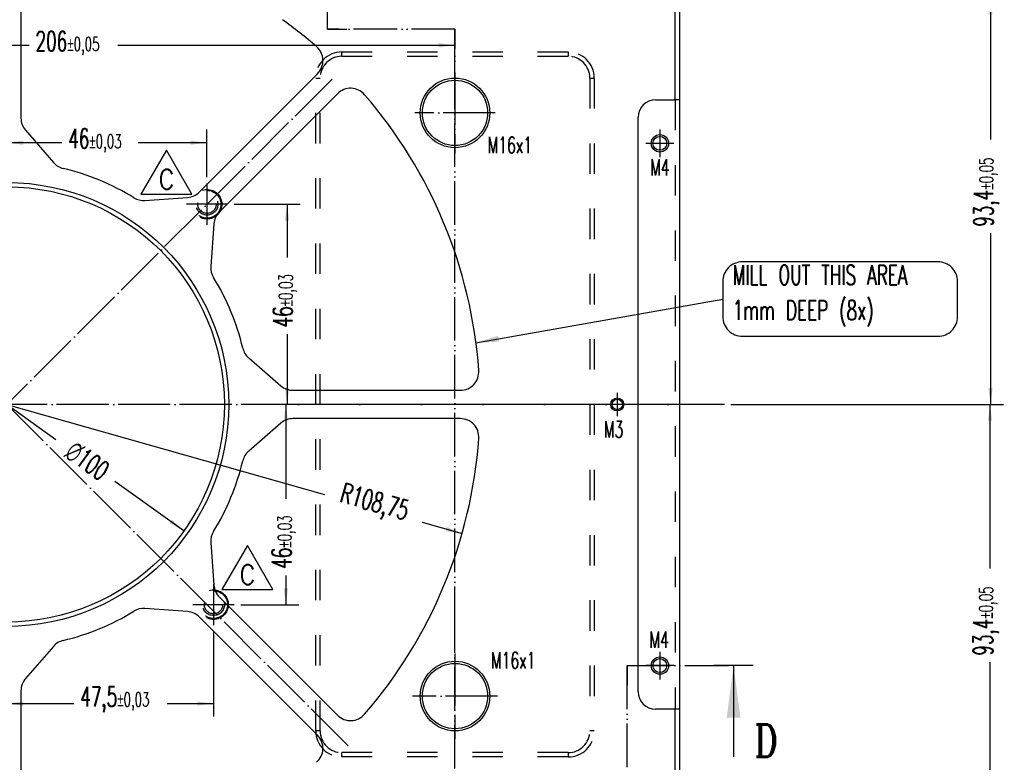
# Model space of a CAD drawing. Header units: inches. Extents: x -429 to 435, y -270 to 288.
# Tile 7 of 17: x -132 to 19, y -16 to 98. Entities that reach past the tile are written whole.
import ezdxf

# ---------------------------------------------------------------- set-up
doc = ezdxf.new("R2010")
doc.units = ezdxf.units.IN
for name, pattern in [('DASHED', [15, 7, -8]), ('DOT_CENTER', [14, 12, -1, 0, -1]), ('PHANTOM', [13, 10, -1, 0, -1, 0, -1])]:
    doc.linetypes.add(name, pattern=pattern)
doc.layers.add('1', color=7, linetype='Continuous')
doc.styles.add('CONVERTER_11', font='txt.shx', dxfattribs={"width": 0.9})
doc.styles.add('CONVERTER_12', font='complex.shx', dxfattribs={"width": 0.76})
doc.styles.add('CONVERTER_13', font='txt.shx', dxfattribs={"width": 0.63})
doc.dimstyles.new('ME10_DIM_100', dxfattribs={"dimtxt": 4.5, "dimasz": 3.75, "dimexe": 3, "dimexo": 1.5, "dimgap": 1.5, "dimtad": 0, "dimdsep": 46, "dimtxsty": 'CONVERTER_13', "dimsah": 1, "dimcen": 0.09, "dimclrd": 3, "dimclre": 3, "dimclrt": 3, "dimadec": 0, "dimazin": 0, "dimtol": 1, "dimtp": 0.05, "dimtm": 0.05, "dimtfac": 0.7, "dimtdec": 0, "dimtix": 1, "dimtmove": 0, "dimatfit": 3, "dimfxl": 1, "dimtolj": 1, "dimtzin": 0, "dimarcsym": 0})
doc.dimstyles.new('ME10_DIM_63', dxfattribs={"dimtxt": 4.5, "dimasz": 3.75, "dimexe": 3, "dimexo": 1.5, "dimgap": 1.5, "dimtad": 0, "dimdsep": 46, "dimtxsty": 'CONVERTER_13', "dimsah": 1, "dimcen": 0.09, "dimclrd": 3, "dimclre": 3, "dimclrt": 3, "dimadec": 0, "dimazin": 0, "dimtol": 1, "dimtp": 0.03, "dimtm": 0.03, "dimtfac": 0.7, "dimtdec": 0, "dimtix": 1, "dimtmove": 0, "dimatfit": 3, "dimfxl": 1, "dimtolj": 1, "dimtzin": 0, "dimarcsym": 0})
doc.dimstyles.new('ME10_DIM_68', dxfattribs={"dimtxt": 4.5, "dimasz": 3.75, "dimexe": 3, "dimexo": 1.5, "dimgap": 1.5, "dimtad": 0, "dimdsep": 46, "dimtxsty": 'CONVERTER_13', "dimsah": 1, "dimcen": 0.09, "dimclrd": 3, "dimclre": 3, "dimclrt": 3, "dimadec": 0, "dimazin": 0, "dimtol": 1, "dimtp": 0.03, "dimtm": 0.03, "dimtfac": 0.7, "dimtdec": 0, "dimtix": 1, "dimtmove": 0, "dimatfit": 3, "dimfxl": 1, "dimtolj": 1, "dimtzin": 0, "dimarcsym": 0})
doc.dimstyles.new('ME10_DIM_69', dxfattribs={"dimtxt": 4.5, "dimasz": 3.75, "dimexe": 3, "dimexo": 1.5, "dimgap": 1.5, "dimtad": 0, "dimdsep": 46, "dimtxsty": 'CONVERTER_13', "dimsah": 1, "dimcen": 0.09, "dimclrd": 3, "dimclre": 3, "dimclrt": 3, "dimadec": 0, "dimazin": 0, "dimtol": 1, "dimtp": 0.03, "dimtm": 0.03, "dimtfac": 0.7, "dimtdec": 0, "dimtix": 1, "dimtmove": 0, "dimatfit": 3, "dimfxl": 1, "dimtolj": 1, "dimtzin": 0, "dimarcsym": 0})
doc.dimstyles.new('ME10_DIM_70', dxfattribs={"dimtxt": 4.5, "dimasz": 3.75, "dimexe": 3, "dimexo": 1.5, "dimgap": 1.5, "dimtad": 0, "dimdsep": 46, "dimtxsty": 'CONVERTER_13', "dimsah": 1, "dimcen": 0.09, "dimclrd": 3, "dimclre": 3, "dimclrt": 3, "dimadec": 0, "dimazin": 0, "dimtol": 1, "dimtp": 0.03, "dimtm": 0.03, "dimtfac": 0.7, "dimtdec": 0, "dimtix": 1, "dimtmove": 0, "dimatfit": 3, "dimfxl": 1, "dimtolj": 1, "dimtzin": 0, "dimarcsym": 0})
doc.dimstyles.new('ME10_DIM_81', dxfattribs={"dimtxt": 4.5, "dimasz": 3.75, "dimexe": 3, "dimexo": 1.5, "dimgap": 1.5, "dimtad": 0, "dimdsep": 46, "dimtxsty": 'CONVERTER_13', "dimsah": 1, "dimcen": 0.09, "dimclrd": 3, "dimclre": 3, "dimclrt": 3, "dimadec": 0, "dimazin": 0, "dimtol": 1, "dimtp": 0.05, "dimtm": 0.05, "dimtfac": 0.7, "dimtdec": 0, "dimtix": 1, "dimtmove": 0, "dimatfit": 3, "dimfxl": 1, "dimtolj": 1, "dimtzin": 0, "dimarcsym": 0})
doc.dimstyles.new('ME10_DIM_99', dxfattribs={"dimtxt": 4.5, "dimasz": 3.75, "dimexe": 3, "dimexo": 1.5, "dimgap": 1.5, "dimtad": 0, "dimdsep": 46, "dimtxsty": 'CONVERTER_13', "dimsah": 1, "dimcen": 0.09, "dimclrd": 3, "dimclre": 3, "dimclrt": 3, "dimadec": 0, "dimazin": 0, "dimtol": 1, "dimtp": 0.05, "dimtm": 0.05, "dimtfac": 0.7, "dimtdec": 0, "dimtix": 1, "dimtmove": 0, "dimatfit": 3, "dimfxl": 1, "dimtolj": 1, "dimtzin": 0, "dimarcsym": 0})
doc.dimstyles.get("Standard").update_dxf_attribs({"dimtxt": 0.18, "dimasz": 0.18, "dimexe": 0.18, "dimexo": 0.0625, "dimgap": 0.09, "dimtad": 0, "dimtih": 1, "dimtoh": 1, "dimdec": 4, "dimzin": 0, "dimdsep": 46, "dimtxsty": 'Standard', "dimcen": 0.09, "dimadec": 0, "dimazin": 0, "dimtfac": 1, "dimtdec": 4, "dimtofl": 0, "dimtmove": 0, "dimatfit": 3, "dimfxl": 1, "dimtolj": 1, "dimtzin": 0, "dimarcsym": 0})

# ---------------------------------------------------------------- blocks, each defined once
blk = doc.blocks.new('REV_TRIANGLE__22', base_point=(-109.55, 73.47))
at = {"layer": '1', "color": 7, "linetype": 'Continuous'}
for p, q in [((-109.55, 77.97), (-113.45, 71.22)), ((-105.65, 71.22), (-109.55, 77.97)), ((-113.45, 71.22), (-105.65, 71.22))]:
    blk.add_line(p, q, dxfattribs=at)
at = {"layer": '1', "color": 3, "insert": (-109.55, 73.47), "char_height": 3, "attachment_point": 5, "line_spacing_factor": 1.080432, "style": 'CONVERTER_11'}
blk.add_mtext('C', dxfattribs=at)
blk = doc.blocks.new('REV_TRIANGLE__23', base_point=(-97.13, 12.92))
at = {"layer": '1', "color": 7, "linetype": 'Continuous'}
for p, q in [((-97.13, 17.42), (-101.03, 10.67)), ((-93.23, 10.67), (-97.13, 17.42)), ((-101.03, 10.67), (-93.23, 10.67))]:
    blk.add_line(p, q, dxfattribs=at)
at = {"layer": '1', "color": 3, "insert": (-97.13, 12.92), "char_height": 3, "attachment_point": 5, "line_spacing_factor": 1.080432, "style": 'CONVERTER_11'}
blk.add_mtext('C', dxfattribs=at)
blk = doc.blocks.new('E7018-24104__25', base_point=(-355.6, -178.3))
at = {"color": 7, "linetype": 'Continuous'}
for p, q in [((-47.4, 128.5), (-47.4, 291.3)), ((-46.4, 291.3), (-46.4, 128.5)), ((-197.75, 162.73), (-197.75, 124.28)), ((-156.78, 107.31), (-129.6, 134.5)), ((-125, 129.9), (-152.19, 102.72)), ((-51.9, 128.5), (-47.4, 128.5)), ((-46.4, 128.5), (-47.4, 128.5)), ((-46.4, 128.5), (-46.4, -11.5)), ((-55.9, -7.5), (-55.9, 124.5)), ((-196.71, 121.5), (-190.29, 114.08)), ((-169.27, 105.38), (-159.48, 106.08)), ((-153.42, 100.02), (-154.12, 90.23)), ((-145.42, 69.21), (-138, 62.79)), ((-135.22, 61.75), (-96.77, 61.75)), ((-96.77, 55.25), (-135.22, 55.25)), ((-138, 54.21), (-145.42, 47.79)), ((-154.12, 26.77), (-153.42, 16.98)), ((-152.19, 14.28), (-125, -12.9)), ((-159.48, 10.92), (-169.27, 11.62)), ((-129.6, -17.5), (-156.78, 9.69)), ((-190.29, 2.92), (-196.71, -4.5)), ((-197.75, -7.28), (-197.75, -45.73)), ((-47.4, -11.5), (-51.9, -11.5)), ((-46.4, -11.5), (-47.4, -11.5)), ((-47.4, -174.3), (-47.4, -11.5)), ((-46.4, -11.5), (-46.4, -174.3))]:
    blk.add_line(p, q, dxfattribs=at)
at = {"color": 3, "linetype": 'DASHED'}
for p, q in [((-124, 139.5), (-72, 139.5)), ((-124, 138.5), (-124, 139.5)), ((-124, 138.5), (-72, 138.5)), ((-72, 139.5), (-72, 138.5)), ((-130, 133.5), (-129, 133.5)), ((-130, -16.5), (-130, 133.5)), ((-129, -16.5), (-129, 133.5)), ((-67, 133.5), (-66, 133.5)), ((-67, 133.5), (-67, -16.5)), ((-66, 133.5), (-66, -16.5)), ((-47.4, 128.5), (-47.4, -11.5)), ((-129, -16.5), (-130, -16.5)), ((-66, -16.5), (-67, -16.5)), ((-124, -22.5), (-124, -21.5)), ((-72, -21.5), (-124, -21.5)), ((-72, -22.5), (-124, -22.5)), ((-72, -21.5), (-72, -22.5))]:
    blk.add_line(p, q, dxfattribs=at)
at = {"color": 7, "linetype": 'Continuous'}
for centre, radius in [((-98, 125.5), 8), ((-98, 125.5), 7.5), ((-50.9, 118.5), 2), ((-50.9, 118.5), 1.6), ((-201, 58.5), 51), ((-201, 58.5), 50), ((-60.71, 58.5), 1.5), ((-60.71, 58.5), 1.2), ((-50.9, -1.5), 2), ((-50.9, -1.5), 1.6), ((-98, -8.5), 8), ((-98, -8.5), 7.5)]:
    blk.add_circle(centre, radius, dxfattribs=at)
at = {"color": 3, "linetype": 'DASHED'}
for centre, radius in [((-155, 104.5), 3.4), ((-155, 104.5), 3.2), ((-155, 104.5), 2.5), ((-155, 104.5), 2.1), ((-153.5, 12.5), 3.4), ((-153.5, 12.5), 3.2), ((-153.5, 12.5), 2.5), ((-153.5, 12.5), 2.1)]:
    blk.add_circle(centre, radius, dxfattribs=at)
at = {"color": 7, "linetype": 'Continuous'}
for centre, radius, start, end in [((-201, 58.5), 108.75, 49.1157, 54.3844), ((-132.6, 137.51), 4.25, 315, 49.1157), ((-121.99, 126.9), 4.25, 40.8843, 135), ((-201, 58.5), 108.75, 4.1157, 40.8843), ((-51.9, 124.5), 4, 90, 180), ((-193.5, 124.28), 4.25, 180, 220.8818), ((-187.08, 116.86), 4.25, 220.8818, 256.5803), ((-201, 58.5), 55.75, 58.4197, 76.5803), ((-159.79, 110.32), 4.25, 274.1182, 315), ((-169.58, 109.61), 4.25, 238.4197, 274.1182), ((-149.18, 99.71), 4.25, 135, 175.8818), ((-149.89, 89.92), 4.25, 175.8818, 211.5803), ((-201, 58.5), 55.75, 13.4197, 31.5803), ((-142.64, 72.42), 4.25, 193.4197, 229.1182), ((-96.77, 66), 4.25, 270, 4.1157), ((-135.22, 66), 4.25, 229.1182, 270), ((-135.22, 51), 4.25, 90, 130.8818), ((-96.77, 51), 4.25, 355.8843, 90), ((-201, 58.5), 108.75, 319.1157, 355.8843), ((-142.64, 44.58), 4.25, 130.8818, 166.5803), ((-201, 58.5), 55.75, 328.4197, 346.5803), ((-149.89, 27.08), 4.25, 148.4197, 184.1182), ((-149.18, 17.29), 4.25, 184.1182, 225), ((-169.58, 7.39), 4.25, 85.8818, 121.5803), ((-201, 58.5), 55.75, 283.4197, 301.5803), ((-159.79, 6.68), 4.25, 45, 85.8818), ((-187.08, 0.14), 4.25, 103.4197, 139.1182), ((-193.5, -7.28), 4.25, 139.1182, 180), ((-51.9, -7.5), 4, 180, 270), ((-121.99, -9.9), 4.25, 225, 319.1157), ((-132.6, -20.51), 4.25, 310.8843, 45)]:
    blk.add_arc(centre, radius, start, end, dxfattribs=at)
at = {"color": 3, "linetype": 'DASHED'}
for centre, radius, start, end in [((-124, 133.5), 6, 90, 180), ((-124, 133.5), 5, 90, 180), ((-72, 133.5), 6, 0, 90), ((-72, 133.5), 5, 0, 90), ((-124, -16.5), 6, 180, 270), ((-124, -16.5), 5, 180, 270), ((-72, -16.5), 5, 270, 0), ((-72, -16.5), 6, 270, 0)]:
    blk.add_arc(centre, radius, start, end, dxfattribs=at)
at = {"layer": '1', "color": 1, "linetype": 'DOT_CENTER'}
for p, q in [((-50.9, 121.7), (-50.9, 115.3)), ((-47.7, 118.5), (-54.1, 118.5)), ((-155, 109.24), (-155, 99.76)), ((-150.26, 104.5), (-159.74, 104.5)), ((-36.09, 58.5), (-359.19, 58.5)), ((-153.5, 17.24), (-153.5, 7.76)), ((-148.76, 12.5), (-158.24, 12.5)), ((-50.9, 1.7), (-50.9, -4.7)), ((-47.7, -1.5), (-54.1, -1.5))]:
    blk.add_line(p, q, dxfattribs=at)
blk = doc.blocks.new('*D93')
at = {"layer": '1', "color": 3, "linetype": 'Continuous'}
for p, q in [((-153.5, 6.26), (-153.5, -13.22)), ((-201, -183.04), (-201, -7.22)), ((-201, -10.22), (-185.64, -10.22)), ((-164.12, -10.22), (-153.5, -10.22))]:
    blk.add_line(p, q, dxfattribs=at)
at = {"layer": '1', "color": 3}
for points in [[(-197.25, -9.73), (-197.25, -10.71), (-201, -10.22)], [(-157.25, -10.71), (-157.25, -9.73), (-153.5, -10.22)]]:
    blk.add_solid(points, dxfattribs=at)
at = {"layer": '1', "color": 3, "insert": (-184.14, -12.24), "char_height": 4.5, "attachment_point": 7, "rotation": 0.0001, "line_spacing_factor": 0.60024, "style": 'CONVERTER_13'}
blk.add_mtext('\\C3;47,5\\C3;\\H3.15;{\\Fgdt;`}0,03', dxfattribs=at)
blk = doc.blocks.new('*D98')
at = {"layer": '1', "color": 3, "linetype": 'Continuous'}
for p, q in [((-201, 116), (-201, 121.65)), ((-155, 110.74), (-155, 121.65)), ((-188.4, 118.65), (-201, 118.65)), ((-155, 118.65), (-170.82, 118.65))]:
    blk.add_line(p, q, dxfattribs=at)
at = {"layer": '1', "color": 3}
for points in [[(-197.25, 119.15), (-197.25, 118.16), (-201, 118.65)], [(-158.75, 118.16), (-158.75, 119.15), (-155, 118.65)]]:
    blk.add_solid(points, dxfattribs=at)
at = {"layer": '1', "color": 3, "insert": (-186.9, 116.4), "char_height": 4.5, "attachment_point": 7, "rotation": 0.0001, "line_spacing_factor": 0.60024, "style": 'CONVERTER_13'}
blk.add_mtext('\\C3;46\\C3;\\H3.15;{\\Fgdt;`}0,03', dxfattribs=at)
blk = doc.blocks.new('*D99')
at = {"layer": '1', "color": 3, "linetype": 'Continuous'}
for p, q in [((-37.59, 58.5), (-139.87, 58.5)), ((-136.87, 58.5), (-136.87, 36.82)), ((-136.87, 19.24), (-136.87, 12.5)), ((-147.26, 12.5), (-133.87, 12.5))]:
    blk.add_line(p, q, dxfattribs=at)
at = {"layer": '1', "color": 3}
for points in [[(-136.37, 54.75), (-137.36, 54.75), (-136.87, 58.5)], [(-137.36, 16.25), (-136.37, 16.25), (-136.87, 12.5)]]:
    blk.add_solid(points, dxfattribs=at)
at = {"layer": '1', "color": 3, "insert": (-134.62, 20.74), "char_height": 4.5, "attachment_point": 7, "rotation": 90, "line_spacing_factor": 0.60024, "style": 'CONVERTER_13'}
blk.add_mtext('\\C3;46\\C3;\\H3.15;{\\Fgdt;`}0,03', dxfattribs=at)
blk = doc.blocks.new('*D100')
at = {"layer": '1', "color": 3, "linetype": 'Continuous'}
for p, q in [((-148.76, 104.5), (-133.6, 104.5)), ((-136.6, 104.5), (-136.6, 92.28)), ((-136.6, 74.69), (-136.6, 58.5)), ((-37.59, 58.5), (-139.6, 58.5))]:
    blk.add_line(p, q, dxfattribs=at)
at = {"layer": '1', "color": 3}
for points in [[(-136.11, 100.75), (-137.09, 100.75), (-136.6, 104.5)], [(-137.09, 62.25), (-136.11, 62.25), (-136.6, 58.5)]]:
    blk.add_solid(points, dxfattribs=at)
at = {"layer": '1', "color": 3, "insert": (-134.35, 76.19), "char_height": 4.5, "attachment_point": 7, "rotation": 90, "line_spacing_factor": 0.60024, "style": 'CONVERTER_13'}
blk.add_mtext('\\C3;46\\C3;\\H3.15;{\\Fgdt;`}0,03', dxfattribs=at)
blk = doc.blocks.new('*D111')
at = {"layer": '1', "color": 3, "linetype": 'Continuous'}
for p, q in [((-304, 136.8), (-304, 144.02)), ((-98, 136.25), (-98, 144.02)), ((-304, 141.02), (-195.91, 141.02)), ((-175.5, 141.02), (-98, 141.02))]:
    blk.add_line(p, q, dxfattribs=at)
at = {"layer": '1', "color": 3}
for points in [[(-300.25, 141.52), (-300.25, 140.53), (-304, 141.02)], [(-101.75, 140.53), (-101.75, 141.52), (-98, 141.02)]]:
    blk.add_solid(points, dxfattribs=at)
at = {"layer": '1', "color": 3, "insert": (-194.41, 138.77), "char_height": 4.5, "attachment_point": 7, "rotation": 0.0001, "line_spacing_factor": 0.60024, "style": 'CONVERTER_13'}
blk.add_mtext('\\C3;206\\C3;\\H3.15;{\\Fgdt;`}0,05', dxfattribs=at)
blk = doc.blocks.new('*D129')
at = {"layer": '1', "color": 3, "linetype": 'Continuous'}
for p, q in [((-34.59, 58.5), (27.98, 58.5)), ((24.98, 20.8), (24.98, 58.5)), ((24.98, -34.9), (24.98, -0.72)), ((-57.35, -34.9), (27.98, -34.9))]:
    blk.add_line(p, q, dxfattribs=at)
at = {"layer": '1', "color": 3}
for points in [[(25.47, 54.75), (24.49, 54.75), (24.98, 58.5)], [(24.49, -31.15), (25.47, -31.15), (24.98, -34.9)]]:
    blk.add_solid(points, dxfattribs=at)
at = {"layer": '1', "color": 3, "insert": (27.01, 0.78), "char_height": 4.5, "attachment_point": 7, "rotation": 90, "line_spacing_factor": 0.60024, "style": 'CONVERTER_13'}
blk.add_mtext('\\C3;93,4\\C3;\\H3.15;{\\Fgdt;`}0,05', dxfattribs=at)
blk = doc.blocks.new('*D130')
at = {"layer": '1', "color": 3, "linetype": 'Continuous'}
for p, q in [((-57.35, 151.9), (28.07, 151.9)), ((25.07, 151.9), (25.07, 119.35)), ((25.07, 97.83), (25.07, 58.5)), ((-34.59, 58.5), (28.07, 58.5))]:
    blk.add_line(p, q, dxfattribs=at)
at = {"layer": '1', "color": 3}
for points in [[(25.56, 148.15), (24.57, 148.15), (25.07, 151.9)], [(24.57, 62.25), (25.56, 62.25), (25.07, 58.5)]]:
    blk.add_solid(points, dxfattribs=at)
at = {"layer": '1', "color": 3, "insert": (27.09, 99.33), "char_height": 4.5, "attachment_point": 7, "rotation": 90, "line_spacing_factor": 0.60024, "style": 'CONVERTER_13'}
blk.add_mtext('\\C3;93,4\\C3;\\H3.15;{\\Fgdt;`}0,05', dxfattribs=at)
blk = doc.blocks.new('*D153')
at = {"layer": '1', "color": 3, "linetype": 'Continuous'}
for p, q in [((-201, 58.5), (-127.99, 37.82)), ((-105.51, 31.45), (-96.37, 28.86))]:
    blk.add_line(p, q, dxfattribs=at)
at = {"layer": '1', "color": 3}
blk.add_solid([(-100.11, 29.4), (-99.84, 30.35), (-96.37, 28.86)], dxfattribs=at)
at = {"layer": '1', "color": 3, "insert": (-127.49, 35.57), "char_height": 4.5, "attachment_point": 7, "rotation": 344.1819, "line_spacing_factor": 0.60024, "style": 'CONVERTER_13'}
blk.add_mtext('\\C3; R\\C3;108,75', dxfattribs=at)
blk = doc.blocks.new('*D155')
at = {"layer": '1', "color": 3, "linetype": 'Continuous'}
for p, q in [((-241.7, 87.55), (-189.71, 50.45)), ((-160.3, 29.45), (-176.21, 40.81))]:
    blk.add_line(p, q, dxfattribs=at)
at = {"layer": '1', "color": 3}
for points in [[(-238.36, 85.77), (-238.93, 84.97), (-241.7, 87.55)], [(-163.64, 31.23), (-163.07, 32.03), (-160.3, 29.45)]]:
    blk.add_solid(points, dxfattribs=at)
at = {"layer": '1', "color": 3, "insert": (-190.13, 47.98), "char_height": 4.5, "attachment_point": 7, "rotation": 324.4849, "line_spacing_factor": 0.60024, "style": 'CONVERTER_13'}
blk.add_mtext('\\C3; {\\Fgdt;n}\\C3;100', dxfattribs=at)
blk = doc.blocks.new('D-D__18')
at = {"layer": '1', "color": 4, "linetype": 'PHANTOM'}
for p, q in [((-58.44, -38.1), (-58.44, -1.5)), ((-58.44, -1.5), (-33.97, -1.5))]:
    blk.add_line(p, q, dxfattribs=at)
at = {"layer": '1', "color": 4}
blk.add_solid([(-32.39, -13.5), (-35.55, -13.5), (-33.97, -1.5)], dxfattribs=at)
at = {"layer": '1', "color": 4, "insert": (-26.47, -18.75), "char_height": 7.5, "attachment_point": 5, "line_spacing_factor": 1.080432, "style": 'CONVERTER_12'}
blk.add_mtext('D', dxfattribs=at)
at = {"layer": '1', "color": 4, "linetype": 'Continuous', "has_arrowhead": 0}
for points in [[(-58.44, -1.5), (-53.94, -1.5)], [(-58.44, -1.5), (-58.44, -6)], [(-33.97, -1.5), (-38.47, -1.5)], [(-33.97, -1.5), (-33.97, -22.5)], [(-29.47, -1.5), (-33.97, -1.5)]]:
    blk.add_leader(points, dimstyle='Standard', dxfattribs=at)
blk = doc.blocks.new('B-B__19')
at = {"layer": '1', "color": 4, "linetype": 'PHANTOM'}
for p, q in [((-127.34, 144.77), (-127.34, 306.88)), ((-98, 144.77), (-127.34, 144.77)), ((-98, 6.68), (-98, 144.77)), ((-98, -184.76), (-98, 6.68))]:
    blk.add_line(p, q, dxfattribs=at)
at = {"layer": '1', "color": 4, "linetype": 'Continuous', "has_arrowhead": 0}
for points in [[(-127.34, 144.77), (-127.34, 149.27)], [(-127.34, 144.77), (-122.84, 144.77)], [(-98, 144.77), (-102.5, 144.77)], [(-98, 144.77), (-98, 140.27)]]:
    blk.add_leader(points, dimstyle='Standard', dxfattribs=at)
blk = doc.blocks.new('front1', base_point=(-201, 58.5))
at = {"layer": '1', "color": 7, "linetype": 'Continuous'}
for p, q in [((-129.596, 134.5), (-156.782, 107.314)), ((-152.186, 102.718), (-125, 129.904))]:
    blk.add_line(p, q, dxfattribs=at)
at = {"layer": '1', "color": 1, "linetype": 'DOT_CENTER'}
for p, q in [((-98, 134.75), (-98, 116.25)), ((-126.237, 133.263), (-281.803, -22.303)), ((-122.582, -19.918), (-275.763, 133.263)), ((-88.75, 125.5), (-107.25, 125.5)), ((-60.71, 61.15), (-60.71, 55.85)), ((-58.06, 58.5), (-63.36, 58.5)), ((-98, 1.3), (-98, -18.3)), ((-88.2, -8.5), (-107.8, -8.5))]:
    blk.add_line(p, q, dxfattribs=at)
at = {"layer": '1', "color": 1}
blk.add_lwpolyline([(-31.943, 74.162), (13.012, 74.162, 0.4142136), (17.512, 78.662), (17.512, 86.762, 0.4142136), (13.012, 91.262), (-31.943, 91.262, 0.4142136), (-36.443, 86.762), (-36.443, 78.662, 0.4142136)], format="xyb", close=True, dxfattribs=at)
at = {"layer": '1', "color": 7, "linetype": 'Continuous'}
for centre, radius in [((-98, 125.5), 7.5), ((-60.71, 58.5), 1.5), ((-98, -8.5), 8)]:
    blk.add_circle(centre, radius, dxfattribs=at)
blk.add_arc((-201, 58.5), 108.75, 4.11568, 40.88432, dxfattribs=at)
at = {"layer": '1', "color": 3}
blk.add_solid([(-88.129, 74.278), (-87.889, 72.917), (-93.179, 72.684)], dxfattribs=at)
blk.add_blockref('E7018-24104__25', (-355.6, -178.3))
at = {"layer": '1'}
for name in ['B-B__19', '*D155', 'D-D__18', '*D153']:
    blk.add_blockref(name, (0, 0), dxfattribs=at)
at = {"layer": '1', "xscale": 1.5, "yscale": 1.5, "zscale": 1.5}
for name, p in [('REV_TRIANGLE__22', (-164.323, 110.202)), ('REV_TRIANGLE__23', (-145.702, 19.38))]:
    blk.add_blockref(name, p, dxfattribs=at)
at = {"layer": '1', "color": 1, "style": 'CONVERTER_13', "width": 0.63}
for s, p in [('M16x1', (-90.476, 116.224)), ('M4', (-53.11, 111.083)), ('M3', (-63.762, 50.898)), ('M4', (-53.283, 2.585)), ('M16x1', (-89.698, -2.176))]:
    blk.add_text(s, height=3.75, dxfattribs=at).set_placement(p)
at = {"layer": '1', "color": 1, "insert": (-34.193, 76.412), "char_height": 4.5, "attachment_point": 7, "line_spacing_factor": 1.080432, "style": 'CONVERTER_13'}
blk.add_mtext('MILL OUT THIS AREA\\P1mm DEEP (8x)', dxfattribs=at)
at = {"layer": '1'}
for base, p1, p2, dimstyle, picture, middle in [((25.067, 151.9), (-36.088, 58.5), (-58.85, 151.9), 'ME10_DIM_100', '*D130', (25.067, 108.588)), ((-136.6, 104.5), (-36.088, 58.5), (-150.26, 104.5), 'ME10_DIM_70', '*D100', (-136.6, 83.485)), ((-136.866, 58.5), (-148.76, 12.5), (-36.088, 58.5), 'ME10_DIM_69', '*D99', (-136.866, 28.03)), ((24.981, -34.9), (-36.088, 58.5), (-58.85, -34.9), 'ME10_DIM_99', '*D129', (24.981, 10.041))]:
    dim = blk.add_linear_dim(base=base, p1=p1, p2=p2, angle=90, dimstyle=dimstyle, dxfattribs=at)
    dim.commit()
    dim.dimension.update_dxf_attribs({"geometry": picture, "text_midpoint": middle, "text_rotation": 90})
for base, p1, p2, dimstyle, picture, middle in [((-304, 141.023), (-98, 134.75), (-304, 135.3), 'ME10_DIM_81', '*D111', (-185.704, 141.023)), ((-155, 118.655), (-201, 114.5), (-155, 109.24), 'ME10_DIM_68', '*D98', (-179.608, 118.655)), ((-201, -10.22), (-153.5, 7.76), (-201, -184.539), 'ME10_DIM_63', '*D93', (-174.883, -10.22))]:
    dim = blk.add_linear_dim(base=base, p1=p1, p2=p2, dimstyle=dimstyle, dxfattribs=at)
    dim.commit()
    dim.dimension.update_dxf_attribs({"geometry": picture, "text_midpoint": middle, "text_rotation": 0.00014})
at = {"layer": '1', "color": 3, "linetype": 'Continuous', "has_arrowhead": 0}
blk.add_leader([(-93.179, 72.684), (-36.443, 82.712)], dimstyle='Standard', dxfattribs=at)
blk = doc.blocks.new('1')
at = {"xscale": 0.66666666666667, "yscale": 0.66666666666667, "zscale": 0.66666666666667}
blk.add_blockref('front1', (-134, 39), dxfattribs=at)

msp = doc.modelspace()

# ---------------------------------------------------------------- block references
at = {"layer": '1'}
msp.add_blockref('1', (0, 0), dxfattribs=at)

doc.saveas('drawing.dxf')
